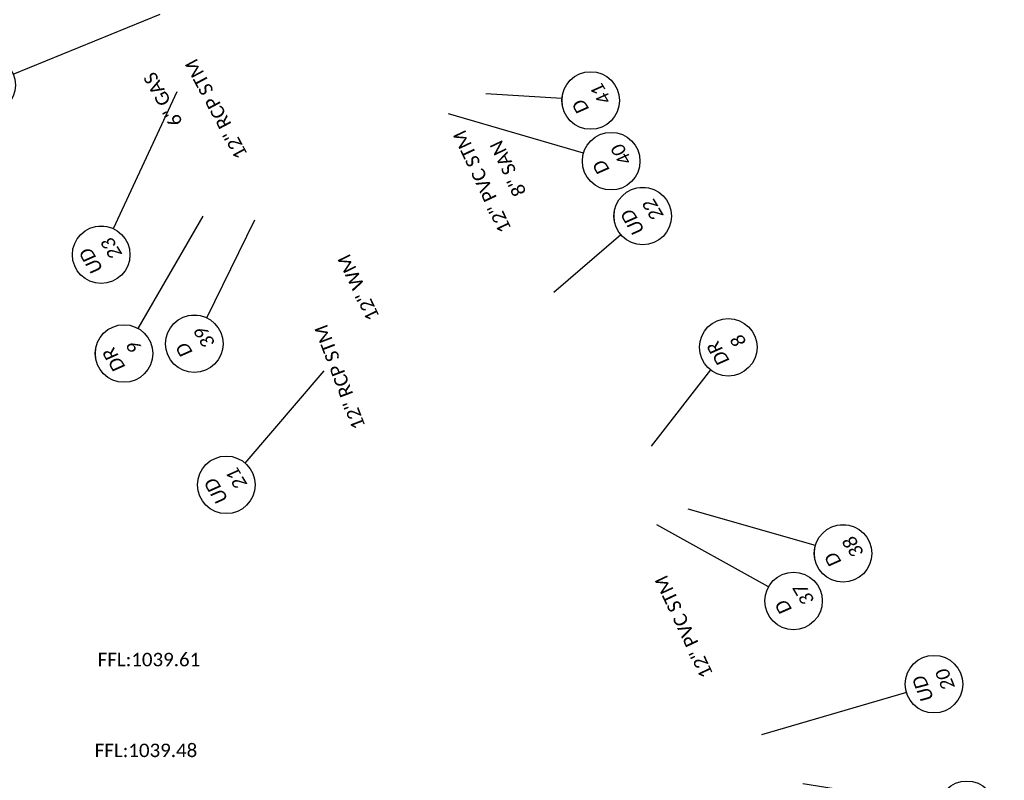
# Model space of a CAD drawing. Header units: feet. Extents: x -5 to 2247819, y -3 to 598692.
# Tile 67 of 84: x 2245552 to 2245757, y 596409 to 596567. Entities that reach past the tile are written whole.
import ezdxf
from ezdxf.enums import TextEntityAlignment as Align

# ---------------------------------------------------------------- set-up
doc = ezdxf.new("R2010")
doc.units = ezdxf.units.FT
doc.header["$MEASUREMENT"] = 0
for name, color, linetype in [('BD_X_Text', 7, 'Continuous'), ('DR_X_Text', 7, 'Continuous'), ('TX_P_20', 7, 'Continuous'), ('UT_X_Gas_Text', 7, 'Continuous'), ('UT_X_Sanitary_Text', 7, 'Continuous'), ('UT_X_Water_Text', 7, 'Continuous')]:
    doc.layers.add(name, color=color, linetype=linetype)
doc.styles.add('P_Slanted_Normal', font='calibrii.ttf', dxfattribs={"height": 0.14})
doc.styles.add('Slanted-Normal', font='font31.shx', dxfattribs={"height": 0.14})
doc.styles.add('X_Straight_Normal', font='calibril.ttf', dxfattribs={"height": 0.14})

# ---------------------------------------------------------------- blocks, each defined once
blk = doc.blocks.new('*U1076')
blk.add_wipeout([(-0.298, 0.023), (-0.295, 0.045), (-0.291, 0.07), (-0.285, 0.091), (-0.277, 0.112), (-0.268, 0.133), (-0.257, 0.153), (-0.245, 0.172), (-0.234, 0.186), (-0.221, 0.202), (-0.206, 0.217), (-0.188, 0.233), (-0.172, 0.245), (-0.158, 0.254), (-0.142, 0.263), (-0.124, 0.272), (-0.105, 0.28), (-0.084, 0.287), (-0.058, 0.293), (-0.036, 0.297), (-0.012, 0.299), (0, 0.299), (0.022, 0.298), (0.043, 0.296), (0.069, 0.291), (0.09, 0.285), (0.111, 0.278), (0.135, 0.266), (0.153, 0.256), (0.17, 0.246), (0.187, 0.233), (0.203, 0.219), (0.217, 0.205), (0.23, 0.191), (0.24, 0.178), (0.253, 0.159), (0.264, 0.141), (0.273, 0.122), (0.281, 0.103), (0.286, 0.086), (0.291, 0.068), (0.294, 0.053), (0.297, 0.037), (0.298, 0.018), (0.299, 0), (0.298, -0.02), (0.296, -0.04), (0.293, -0.059), (0.289, -0.076), (0.284, -0.093), (0.278, -0.109), (0.272, -0.123), (0.263, -0.141), (0.254, -0.157), (0.245, -0.171), (0.232, -0.188), (0.22, -0.202), (0.211, -0.211), (0.198, -0.224), (0.188, -0.232), (0.172, -0.244), (0.151, -0.258), (0.129, -0.27), (0.112, -0.277), (0.094, -0.284), (0.07, -0.291), (0.057, -0.293), (0.038, -0.296), (0.025, -0.298), (0.011, -0.299), (0, -0.299), (-0.006, -0.299), (-0.018, -0.298), (-0.028, -0.298), (-0.04, -0.296), (-0.052, -0.294), (-0.064, -0.292), (-0.077, -0.289), (-0.092, -0.284), (-0.115, -0.276), (-0.135, -0.267), (-0.15, -0.258), (-0.168, -0.247), (-0.182, -0.237), (-0.199, -0.223), (-0.218, -0.204), (-0.232, -0.189), (-0.246, -0.17), (-0.255, -0.155), (-0.266, -0.137), (-0.275, -0.118), (-0.283, -0.097), (-0.29, -0.074), (-0.294, -0.054), (-0.297, -0.033), (-0.299, -0.015), (-0.299, 0)])
at = {"flags": 128}
blk.add_lwpolyline([(0.154, 0.257), (0.89, 1.484)], dxfattribs=at)
blk.add_circle((0, 0), 0.3)
at = {"style": 'Slanted-Normal', "flags": 8}
for tag, p in [('ITEMTYPE', (0, 0.125)), ('ITEMNUMBER', (0, -0.125))]:
    blk.add_attdef(tag, text='', height=0.14, dxfattribs=at).set_placement(p, align=Align.MIDDLE_CENTER)
blk = doc.blocks.new('*U1077')
blk.add_wipeout([(-0.298, 0.023), (-0.295, 0.045), (-0.291, 0.07), (-0.285, 0.091), (-0.277, 0.112), (-0.268, 0.133), (-0.257, 0.153), (-0.245, 0.172), (-0.234, 0.186), (-0.221, 0.202), (-0.206, 0.217), (-0.188, 0.233), (-0.172, 0.245), (-0.158, 0.254), (-0.142, 0.263), (-0.124, 0.272), (-0.105, 0.28), (-0.084, 0.287), (-0.058, 0.293), (-0.036, 0.297), (-0.012, 0.299), (0, 0.299), (0.022, 0.298), (0.043, 0.296), (0.069, 0.291), (0.09, 0.285), (0.111, 0.278), (0.135, 0.266), (0.153, 0.256), (0.17, 0.246), (0.187, 0.233), (0.203, 0.219), (0.217, 0.205), (0.23, 0.191), (0.24, 0.178), (0.253, 0.159), (0.264, 0.141), (0.273, 0.122), (0.281, 0.103), (0.286, 0.086), (0.291, 0.068), (0.294, 0.053), (0.297, 0.037), (0.298, 0.018), (0.299, 0), (0.298, -0.02), (0.296, -0.04), (0.293, -0.059), (0.289, -0.076), (0.284, -0.093), (0.278, -0.109), (0.272, -0.123), (0.263, -0.141), (0.254, -0.157), (0.245, -0.171), (0.232, -0.188), (0.22, -0.202), (0.211, -0.211), (0.198, -0.224), (0.188, -0.232), (0.172, -0.244), (0.151, -0.258), (0.129, -0.27), (0.112, -0.277), (0.094, -0.284), (0.07, -0.291), (0.057, -0.293), (0.038, -0.296), (0.025, -0.298), (0.011, -0.299), (0, -0.299), (-0.006, -0.299), (-0.018, -0.298), (-0.028, -0.298), (-0.04, -0.296), (-0.052, -0.294), (-0.064, -0.292), (-0.077, -0.289), (-0.092, -0.284), (-0.115, -0.276), (-0.135, -0.267), (-0.15, -0.258), (-0.168, -0.247), (-0.182, -0.237), (-0.199, -0.223), (-0.218, -0.204), (-0.232, -0.189), (-0.246, -0.17), (-0.255, -0.155), (-0.266, -0.137), (-0.275, -0.118), (-0.283, -0.097), (-0.29, -0.074), (-0.294, -0.054), (-0.297, -0.033), (-0.299, -0.015), (-0.299, 0)])
at = {"flags": 128}
blk.add_lwpolyline([(-0.108, 0.28), (-0.47, 1.221)], dxfattribs=at)
blk.add_circle((0, 0), 0.3)
at = {"style": 'Slanted-Normal', "flags": 8}
for tag, p in [('ITEMTYPE', (0, 0.125)), ('ITEMNUMBER', (0, -0.125))]:
    blk.add_attdef(tag, text='', height=0.14, dxfattribs=at).set_placement(p, align=Align.MIDDLE_CENTER)
blk = doc.blocks.new('*U1082')
blk.add_wipeout([(-0.298, 0.023), (-0.295, 0.045), (-0.291, 0.07), (-0.285, 0.091), (-0.277, 0.112), (-0.268, 0.133), (-0.257, 0.153), (-0.245, 0.172), (-0.234, 0.186), (-0.221, 0.202), (-0.206, 0.217), (-0.188, 0.233), (-0.172, 0.245), (-0.158, 0.254), (-0.142, 0.263), (-0.124, 0.272), (-0.105, 0.28), (-0.084, 0.287), (-0.058, 0.293), (-0.036, 0.297), (-0.012, 0.299), (0, 0.299), (0.022, 0.298), (0.043, 0.296), (0.069, 0.291), (0.09, 0.285), (0.111, 0.278), (0.135, 0.266), (0.153, 0.256), (0.17, 0.246), (0.187, 0.233), (0.203, 0.219), (0.217, 0.205), (0.23, 0.191), (0.24, 0.178), (0.253, 0.159), (0.264, 0.141), (0.273, 0.122), (0.281, 0.103), (0.286, 0.086), (0.291, 0.068), (0.294, 0.053), (0.297, 0.037), (0.298, 0.018), (0.299, 0), (0.298, -0.02), (0.296, -0.04), (0.293, -0.059), (0.289, -0.076), (0.284, -0.093), (0.278, -0.109), (0.272, -0.123), (0.263, -0.141), (0.254, -0.157), (0.245, -0.171), (0.232, -0.188), (0.22, -0.202), (0.211, -0.211), (0.198, -0.224), (0.188, -0.232), (0.172, -0.244), (0.151, -0.258), (0.129, -0.27), (0.112, -0.277), (0.094, -0.284), (0.07, -0.291), (0.057, -0.293), (0.038, -0.296), (0.025, -0.298), (0.011, -0.299), (0, -0.299), (-0.006, -0.299), (-0.018, -0.298), (-0.028, -0.298), (-0.04, -0.296), (-0.052, -0.294), (-0.064, -0.292), (-0.077, -0.289), (-0.092, -0.284), (-0.115, -0.276), (-0.135, -0.267), (-0.15, -0.258), (-0.168, -0.247), (-0.182, -0.237), (-0.199, -0.223), (-0.218, -0.204), (-0.232, -0.189), (-0.246, -0.17), (-0.255, -0.155), (-0.266, -0.137), (-0.275, -0.118), (-0.283, -0.097), (-0.29, -0.074), (-0.294, -0.054), (-0.297, -0.033), (-0.299, -0.015), (-0.299, 0)])
at = {"flags": 128}
blk.add_lwpolyline([(0.146, -0.262), (0.801, -1.445)], dxfattribs=at)
blk.add_circle((0, 0), 0.3)
at = {"style": 'Slanted-Normal', "flags": 8}
for tag, p in [('ITEMTYPE', (0, 0.125)), ('ITEMNUMBER', (0, -0.125))]:
    blk.add_attdef(tag, text='', height=0.14, dxfattribs=at).set_placement(p, align=Align.MIDDLE_CENTER)
blk = doc.blocks.new('*U1089')
blk.add_wipeout([(-0.298, 0.023), (-0.295, 0.045), (-0.291, 0.07), (-0.285, 0.091), (-0.277, 0.112), (-0.268, 0.133), (-0.257, 0.153), (-0.245, 0.172), (-0.234, 0.186), (-0.221, 0.202), (-0.206, 0.217), (-0.188, 0.233), (-0.172, 0.245), (-0.158, 0.254), (-0.142, 0.263), (-0.124, 0.272), (-0.105, 0.28), (-0.084, 0.287), (-0.058, 0.293), (-0.036, 0.297), (-0.012, 0.299), (0, 0.299), (0.022, 0.298), (0.043, 0.296), (0.069, 0.291), (0.09, 0.285), (0.111, 0.278), (0.135, 0.266), (0.153, 0.256), (0.17, 0.246), (0.187, 0.233), (0.203, 0.219), (0.217, 0.205), (0.23, 0.191), (0.24, 0.178), (0.253, 0.159), (0.264, 0.141), (0.273, 0.122), (0.281, 0.103), (0.286, 0.086), (0.291, 0.068), (0.294, 0.053), (0.297, 0.037), (0.298, 0.018), (0.299, 0), (0.298, -0.02), (0.296, -0.04), (0.293, -0.059), (0.289, -0.076), (0.284, -0.093), (0.278, -0.109), (0.272, -0.123), (0.263, -0.141), (0.254, -0.157), (0.245, -0.171), (0.232, -0.188), (0.22, -0.202), (0.211, -0.211), (0.198, -0.224), (0.188, -0.232), (0.172, -0.244), (0.151, -0.258), (0.129, -0.27), (0.112, -0.277), (0.094, -0.284), (0.07, -0.291), (0.057, -0.293), (0.038, -0.296), (0.025, -0.298), (0.011, -0.299), (0, -0.299), (-0.006, -0.299), (-0.018, -0.298), (-0.028, -0.298), (-0.04, -0.296), (-0.052, -0.294), (-0.064, -0.292), (-0.077, -0.289), (-0.092, -0.284), (-0.115, -0.276), (-0.135, -0.267), (-0.15, -0.258), (-0.168, -0.247), (-0.182, -0.237), (-0.199, -0.223), (-0.218, -0.204), (-0.232, -0.189), (-0.246, -0.17), (-0.255, -0.155), (-0.266, -0.137), (-0.275, -0.118), (-0.283, -0.097), (-0.29, -0.074), (-0.294, -0.054), (-0.297, -0.033), (-0.299, -0.015), (-0.299, 0)])
at = {"flags": 128}
blk.add_lwpolyline([(0.17, 0.247), (0.756, 1.097)], dxfattribs=at)
blk.add_circle((0, 0), 0.3)
at = {"style": 'Slanted-Normal', "flags": 8}
for tag, p in [('ITEMTYPE', (0, 0.125)), ('ITEMNUMBER', (0, -0.125))]:
    blk.add_attdef(tag, text='', height=0.14, dxfattribs=at).set_placement(p, align=Align.MIDDLE_CENTER)
blk = doc.blocks.new('*U1155')
blk.add_wipeout([(-0.298, 0.023), (-0.295, 0.045), (-0.291, 0.07), (-0.285, 0.091), (-0.277, 0.112), (-0.268, 0.133), (-0.257, 0.153), (-0.245, 0.172), (-0.234, 0.186), (-0.221, 0.202), (-0.206, 0.217), (-0.188, 0.233), (-0.172, 0.245), (-0.158, 0.254), (-0.142, 0.263), (-0.124, 0.272), (-0.105, 0.28), (-0.084, 0.287), (-0.058, 0.293), (-0.036, 0.297), (-0.012, 0.299), (0, 0.299), (0.022, 0.298), (0.043, 0.296), (0.069, 0.291), (0.09, 0.285), (0.111, 0.278), (0.135, 0.266), (0.153, 0.256), (0.17, 0.246), (0.187, 0.233), (0.203, 0.219), (0.217, 0.205), (0.23, 0.191), (0.24, 0.178), (0.253, 0.159), (0.264, 0.141), (0.273, 0.122), (0.281, 0.103), (0.286, 0.086), (0.291, 0.068), (0.294, 0.053), (0.297, 0.037), (0.298, 0.018), (0.299, 0), (0.298, -0.02), (0.296, -0.04), (0.293, -0.059), (0.289, -0.076), (0.284, -0.093), (0.278, -0.109), (0.272, -0.123), (0.263, -0.141), (0.254, -0.157), (0.245, -0.171), (0.232, -0.188), (0.22, -0.202), (0.211, -0.211), (0.198, -0.224), (0.188, -0.232), (0.172, -0.244), (0.151, -0.258), (0.129, -0.27), (0.112, -0.277), (0.094, -0.284), (0.07, -0.291), (0.057, -0.293), (0.038, -0.296), (0.025, -0.298), (0.011, -0.299), (0, -0.299), (-0.006, -0.299), (-0.018, -0.298), (-0.028, -0.298), (-0.04, -0.296), (-0.052, -0.294), (-0.064, -0.292), (-0.077, -0.289), (-0.092, -0.284), (-0.115, -0.276), (-0.135, -0.267), (-0.15, -0.258), (-0.168, -0.247), (-0.182, -0.237), (-0.199, -0.223), (-0.218, -0.204), (-0.232, -0.189), (-0.246, -0.17), (-0.255, -0.155), (-0.266, -0.137), (-0.275, -0.118), (-0.283, -0.097), (-0.29, -0.074), (-0.294, -0.054), (-0.297, -0.033), (-0.299, -0.015), (-0.299, 0)])
at = {"flags": 128}
blk.add_lwpolyline([(0.219, 0.205), (1.226, 1.147)], dxfattribs=at)
blk.add_circle((0, 0), 0.3)
at = {"style": 'Slanted-Normal', "flags": 8}
for tag, p in [('ITEMTYPE', (0, 0.125)), ('ITEMNUMBER', (0, -0.125))]:
    blk.add_attdef(tag, text='', height=0.14, dxfattribs=at).set_placement(p, align=Align.MIDDLE_CENTER)
blk = doc.blocks.new('*U1156')
blk.add_wipeout([(-0.298, 0.023), (-0.295, 0.045), (-0.291, 0.07), (-0.285, 0.091), (-0.277, 0.112), (-0.268, 0.133), (-0.257, 0.153), (-0.245, 0.172), (-0.234, 0.186), (-0.221, 0.202), (-0.206, 0.217), (-0.188, 0.233), (-0.172, 0.245), (-0.158, 0.254), (-0.142, 0.263), (-0.124, 0.272), (-0.105, 0.28), (-0.084, 0.287), (-0.058, 0.293), (-0.036, 0.297), (-0.012, 0.299), (0, 0.299), (0.022, 0.298), (0.043, 0.296), (0.069, 0.291), (0.09, 0.285), (0.111, 0.278), (0.135, 0.266), (0.153, 0.256), (0.17, 0.246), (0.187, 0.233), (0.203, 0.219), (0.217, 0.205), (0.23, 0.191), (0.24, 0.178), (0.253, 0.159), (0.264, 0.141), (0.273, 0.122), (0.281, 0.103), (0.286, 0.086), (0.291, 0.068), (0.294, 0.053), (0.297, 0.037), (0.298, 0.018), (0.299, 0), (0.298, -0.02), (0.296, -0.04), (0.293, -0.059), (0.289, -0.076), (0.284, -0.093), (0.278, -0.109), (0.272, -0.123), (0.263, -0.141), (0.254, -0.157), (0.245, -0.171), (0.232, -0.188), (0.22, -0.202), (0.211, -0.211), (0.198, -0.224), (0.188, -0.232), (0.172, -0.244), (0.151, -0.258), (0.129, -0.27), (0.112, -0.277), (0.094, -0.284), (0.07, -0.291), (0.057, -0.293), (0.038, -0.296), (0.025, -0.298), (0.011, -0.299), (0, -0.299), (-0.006, -0.299), (-0.018, -0.298), (-0.028, -0.298), (-0.04, -0.296), (-0.052, -0.294), (-0.064, -0.292), (-0.077, -0.289), (-0.092, -0.284), (-0.115, -0.276), (-0.135, -0.267), (-0.15, -0.258), (-0.168, -0.247), (-0.182, -0.237), (-0.199, -0.223), (-0.218, -0.204), (-0.232, -0.189), (-0.246, -0.17), (-0.255, -0.155), (-0.266, -0.137), (-0.275, -0.118), (-0.283, -0.097), (-0.29, -0.074), (-0.294, -0.054), (-0.297, -0.033), (-0.299, -0.015), (-0.299, 0)])
at = {"flags": 128}
blk.add_lwpolyline([(0.26, 0.15), (1.414, 0.813)], dxfattribs=at)
blk.add_circle((0, 0), 0.3)
at = {"style": 'Slanted-Normal', "flags": 8}
for tag, p in [('ITEMTYPE', (0, 0.125)), ('ITEMNUMBER', (0, -0.125))]:
    blk.add_attdef(tag, text='', height=0.14, dxfattribs=at).set_placement(p, align=Align.MIDDLE_CENTER)
blk = doc.blocks.new('*U1157')
blk.add_wipeout([(-0.298, 0.023), (-0.295, 0.045), (-0.291, 0.07), (-0.285, 0.091), (-0.277, 0.112), (-0.268, 0.133), (-0.257, 0.153), (-0.245, 0.172), (-0.234, 0.186), (-0.221, 0.202), (-0.206, 0.217), (-0.188, 0.233), (-0.172, 0.245), (-0.158, 0.254), (-0.142, 0.263), (-0.124, 0.272), (-0.105, 0.28), (-0.084, 0.287), (-0.058, 0.293), (-0.036, 0.297), (-0.012, 0.299), (0, 0.299), (0.022, 0.298), (0.043, 0.296), (0.069, 0.291), (0.09, 0.285), (0.111, 0.278), (0.135, 0.266), (0.153, 0.256), (0.17, 0.246), (0.187, 0.233), (0.203, 0.219), (0.217, 0.205), (0.23, 0.191), (0.24, 0.178), (0.253, 0.159), (0.264, 0.141), (0.273, 0.122), (0.281, 0.103), (0.286, 0.086), (0.291, 0.068), (0.294, 0.053), (0.297, 0.037), (0.298, 0.018), (0.299, 0), (0.298, -0.02), (0.296, -0.04), (0.293, -0.059), (0.289, -0.076), (0.284, -0.093), (0.278, -0.109), (0.272, -0.123), (0.263, -0.141), (0.254, -0.157), (0.245, -0.171), (0.232, -0.188), (0.22, -0.202), (0.211, -0.211), (0.198, -0.224), (0.188, -0.232), (0.172, -0.244), (0.151, -0.258), (0.129, -0.27), (0.112, -0.277), (0.094, -0.284), (0.07, -0.291), (0.057, -0.293), (0.038, -0.296), (0.025, -0.298), (0.011, -0.299), (0, -0.299), (-0.006, -0.299), (-0.018, -0.298), (-0.028, -0.298), (-0.04, -0.296), (-0.052, -0.294), (-0.064, -0.292), (-0.077, -0.289), (-0.092, -0.284), (-0.115, -0.276), (-0.135, -0.267), (-0.15, -0.258), (-0.168, -0.247), (-0.182, -0.237), (-0.199, -0.223), (-0.218, -0.204), (-0.232, -0.189), (-0.246, -0.17), (-0.255, -0.155), (-0.266, -0.137), (-0.275, -0.118), (-0.283, -0.097), (-0.29, -0.074), (-0.294, -0.054), (-0.297, -0.033), (-0.299, -0.015), (-0.299, 0)])
at = {"flags": 128}
blk.add_lwpolyline([(0.163, -0.252), (0.782, -1.208)], dxfattribs=at)
blk.add_circle((0, 0), 0.3)
at = {"style": 'Slanted-Normal', "flags": 8}
for tag, p in [('ITEMTYPE', (0, 0.125)), ('ITEMNUMBER', (0, -0.125))]:
    blk.add_attdef(tag, text='', height=0.14, dxfattribs=at).set_placement(p, align=Align.MIDDLE_CENTER)
blk = doc.blocks.new('*U1159')
blk.add_wipeout([(-0.298, 0.023), (-0.295, 0.045), (-0.291, 0.07), (-0.285, 0.091), (-0.277, 0.112), (-0.268, 0.133), (-0.257, 0.153), (-0.245, 0.172), (-0.234, 0.186), (-0.221, 0.202), (-0.206, 0.217), (-0.188, 0.233), (-0.172, 0.245), (-0.158, 0.254), (-0.142, 0.263), (-0.124, 0.272), (-0.105, 0.28), (-0.084, 0.287), (-0.058, 0.293), (-0.036, 0.297), (-0.012, 0.299), (0, 0.299), (0.022, 0.298), (0.043, 0.296), (0.069, 0.291), (0.09, 0.285), (0.111, 0.278), (0.135, 0.266), (0.153, 0.256), (0.17, 0.246), (0.187, 0.233), (0.203, 0.219), (0.217, 0.205), (0.23, 0.191), (0.24, 0.178), (0.253, 0.159), (0.264, 0.141), (0.273, 0.122), (0.281, 0.103), (0.286, 0.086), (0.291, 0.068), (0.294, 0.053), (0.297, 0.037), (0.298, 0.018), (0.299, 0), (0.298, -0.02), (0.296, -0.04), (0.293, -0.059), (0.289, -0.076), (0.284, -0.093), (0.278, -0.109), (0.272, -0.123), (0.263, -0.141), (0.254, -0.157), (0.245, -0.171), (0.232, -0.188), (0.22, -0.202), (0.211, -0.211), (0.198, -0.224), (0.188, -0.232), (0.172, -0.244), (0.151, -0.258), (0.129, -0.27), (0.112, -0.277), (0.094, -0.284), (0.07, -0.291), (0.057, -0.293), (0.038, -0.296), (0.025, -0.298), (0.011, -0.299), (0, -0.299), (-0.006, -0.299), (-0.018, -0.298), (-0.028, -0.298), (-0.04, -0.296), (-0.052, -0.294), (-0.064, -0.292), (-0.077, -0.289), (-0.092, -0.284), (-0.115, -0.276), (-0.135, -0.267), (-0.15, -0.258), (-0.168, -0.247), (-0.182, -0.237), (-0.199, -0.223), (-0.218, -0.204), (-0.232, -0.189), (-0.246, -0.17), (-0.255, -0.155), (-0.266, -0.137), (-0.275, -0.118), (-0.283, -0.097), (-0.29, -0.074), (-0.294, -0.054), (-0.297, -0.033), (-0.299, -0.015), (-0.299, 0)])
at = {"flags": 128}
blk.add_lwpolyline([(0.22, 0.204), (1.296, 1.2)], dxfattribs=at)
blk.add_circle((0, 0), 0.3)
at = {"style": 'Slanted-Normal', "flags": 8}
for tag, p in [('ITEMTYPE', (0, 0.125)), ('ITEMNUMBER', (0, -0.125))]:
    blk.add_attdef(tag, text='', height=0.14, dxfattribs=at).set_placement(p, align=Align.MIDDLE_CENTER)
blk = doc.blocks.new('*U1158')
blk.add_wipeout([(-0.298, 0.023), (-0.295, 0.045), (-0.291, 0.07), (-0.285, 0.091), (-0.277, 0.112), (-0.268, 0.133), (-0.257, 0.153), (-0.245, 0.172), (-0.234, 0.186), (-0.221, 0.202), (-0.206, 0.217), (-0.188, 0.233), (-0.172, 0.245), (-0.158, 0.254), (-0.142, 0.263), (-0.124, 0.272), (-0.105, 0.28), (-0.084, 0.287), (-0.058, 0.293), (-0.036, 0.297), (-0.012, 0.299), (0, 0.299), (0.022, 0.298), (0.043, 0.296), (0.069, 0.291), (0.09, 0.285), (0.111, 0.278), (0.135, 0.266), (0.153, 0.256), (0.17, 0.246), (0.187, 0.233), (0.203, 0.219), (0.217, 0.205), (0.23, 0.191), (0.24, 0.178), (0.253, 0.159), (0.264, 0.141), (0.273, 0.122), (0.281, 0.103), (0.286, 0.086), (0.291, 0.068), (0.294, 0.053), (0.297, 0.037), (0.298, 0.018), (0.299, 0), (0.298, -0.02), (0.296, -0.04), (0.293, -0.059), (0.289, -0.076), (0.284, -0.093), (0.278, -0.109), (0.272, -0.123), (0.263, -0.141), (0.254, -0.157), (0.245, -0.171), (0.232, -0.188), (0.22, -0.202), (0.211, -0.211), (0.198, -0.224), (0.188, -0.232), (0.172, -0.244), (0.151, -0.258), (0.129, -0.27), (0.112, -0.277), (0.094, -0.284), (0.07, -0.291), (0.057, -0.293), (0.038, -0.296), (0.025, -0.298), (0.011, -0.299), (0, -0.299), (-0.006, -0.299), (-0.018, -0.298), (-0.028, -0.298), (-0.04, -0.296), (-0.052, -0.294), (-0.064, -0.292), (-0.077, -0.289), (-0.092, -0.284), (-0.115, -0.276), (-0.135, -0.267), (-0.15, -0.258), (-0.168, -0.247), (-0.182, -0.237), (-0.199, -0.223), (-0.218, -0.204), (-0.232, -0.189), (-0.246, -0.17), (-0.255, -0.155), (-0.266, -0.137), (-0.275, -0.118), (-0.283, -0.097), (-0.29, -0.074), (-0.294, -0.054), (-0.297, -0.033), (-0.299, -0.015), (-0.299, 0)])
at = {"flags": 128}
blk.add_lwpolyline([(0.171, 0.247), (0.624, 0.902)], dxfattribs=at)
blk.add_circle((0, 0), 0.3)
at = {"style": 'Slanted-Normal', "flags": 8}
for tag, p in [('ITEMTYPE', (0, 0.125)), ('ITEMNUMBER', (0, -0.125))]:
    blk.add_attdef(tag, text='', height=0.14, dxfattribs=at).set_placement(p, align=Align.MIDDLE_CENTER)
blk = doc.blocks.new('*U1205')
blk.add_wipeout([(-0.298, 0.023), (-0.295, 0.045), (-0.291, 0.07), (-0.285, 0.091), (-0.277, 0.112), (-0.268, 0.133), (-0.257, 0.153), (-0.245, 0.172), (-0.234, 0.186), (-0.221, 0.202), (-0.206, 0.217), (-0.188, 0.233), (-0.172, 0.245), (-0.158, 0.254), (-0.142, 0.263), (-0.124, 0.272), (-0.105, 0.28), (-0.084, 0.287), (-0.058, 0.293), (-0.036, 0.297), (-0.012, 0.299), (0, 0.299), (0.022, 0.298), (0.043, 0.296), (0.069, 0.291), (0.09, 0.285), (0.111, 0.278), (0.135, 0.266), (0.153, 0.256), (0.17, 0.246), (0.187, 0.233), (0.203, 0.219), (0.217, 0.205), (0.23, 0.191), (0.24, 0.178), (0.253, 0.159), (0.264, 0.141), (0.273, 0.122), (0.281, 0.103), (0.286, 0.086), (0.291, 0.068), (0.294, 0.053), (0.297, 0.037), (0.298, 0.018), (0.299, 0), (0.298, -0.02), (0.296, -0.04), (0.293, -0.059), (0.289, -0.076), (0.284, -0.093), (0.278, -0.109), (0.272, -0.123), (0.263, -0.141), (0.254, -0.157), (0.245, -0.171), (0.232, -0.188), (0.22, -0.202), (0.211, -0.211), (0.198, -0.224), (0.188, -0.232), (0.172, -0.244), (0.151, -0.258), (0.129, -0.27), (0.112, -0.277), (0.094, -0.284), (0.07, -0.291), (0.057, -0.293), (0.038, -0.296), (0.025, -0.298), (0.011, -0.299), (0, -0.299), (-0.006, -0.299), (-0.018, -0.298), (-0.028, -0.298), (-0.04, -0.296), (-0.052, -0.294), (-0.064, -0.292), (-0.077, -0.289), (-0.092, -0.284), (-0.115, -0.276), (-0.135, -0.267), (-0.15, -0.258), (-0.168, -0.247), (-0.182, -0.237), (-0.199, -0.223), (-0.218, -0.204), (-0.232, -0.189), (-0.246, -0.17), (-0.255, -0.155), (-0.266, -0.137), (-0.275, -0.118), (-0.283, -0.097), (-0.29, -0.074), (-0.294, -0.054), (-0.297, -0.033), (-0.299, -0.015), (-0.299, 0)])
at = {"flags": 128}
blk.add_lwpolyline([(0.029, 0.299), (0.184, 1.867)], dxfattribs=at)
blk.add_circle((0, 0), 0.3)
at = {"style": 'Slanted-Normal', "flags": 8}
for tag, p in [('ITEMTYPE', (0, 0.125)), ('ITEMNUMBER', (0, -0.125))]:
    blk.add_attdef(tag, text='', height=0.14, dxfattribs=at).set_placement(p, align=Align.MIDDLE_CENTER)
blk = doc.blocks.new('*U1207')
blk.add_wipeout([(-0.298, 0.023), (-0.295, 0.045), (-0.291, 0.07), (-0.285, 0.091), (-0.277, 0.112), (-0.268, 0.133), (-0.257, 0.153), (-0.245, 0.172), (-0.234, 0.186), (-0.221, 0.202), (-0.206, 0.217), (-0.188, 0.233), (-0.172, 0.245), (-0.158, 0.254), (-0.142, 0.263), (-0.124, 0.272), (-0.105, 0.28), (-0.084, 0.287), (-0.058, 0.293), (-0.036, 0.297), (-0.012, 0.299), (0, 0.299), (0.022, 0.298), (0.043, 0.296), (0.069, 0.291), (0.09, 0.285), (0.111, 0.278), (0.135, 0.266), (0.153, 0.256), (0.17, 0.246), (0.187, 0.233), (0.203, 0.219), (0.217, 0.205), (0.23, 0.191), (0.24, 0.178), (0.253, 0.159), (0.264, 0.141), (0.273, 0.122), (0.281, 0.103), (0.286, 0.086), (0.291, 0.068), (0.294, 0.053), (0.297, 0.037), (0.298, 0.018), (0.299, 0), (0.298, -0.02), (0.296, -0.04), (0.293, -0.059), (0.289, -0.076), (0.284, -0.093), (0.278, -0.109), (0.272, -0.123), (0.263, -0.141), (0.254, -0.157), (0.245, -0.171), (0.232, -0.188), (0.22, -0.202), (0.211, -0.211), (0.198, -0.224), (0.188, -0.232), (0.172, -0.244), (0.151, -0.258), (0.129, -0.27), (0.112, -0.277), (0.094, -0.284), (0.07, -0.291), (0.057, -0.293), (0.038, -0.296), (0.025, -0.298), (0.011, -0.299), (0, -0.299), (-0.006, -0.299), (-0.018, -0.298), (-0.028, -0.298), (-0.04, -0.296), (-0.052, -0.294), (-0.064, -0.292), (-0.077, -0.289), (-0.092, -0.284), (-0.115, -0.276), (-0.135, -0.267), (-0.15, -0.258), (-0.168, -0.247), (-0.182, -0.237), (-0.199, -0.223), (-0.218, -0.204), (-0.232, -0.189), (-0.246, -0.17), (-0.255, -0.155), (-0.266, -0.137), (-0.275, -0.118), (-0.283, -0.097), (-0.29, -0.074), (-0.294, -0.054), (-0.297, -0.033), (-0.299, -0.015), (-0.299, 0)])
at = {"flags": 128}
blk.add_lwpolyline([(0.094, -0.285), (0.493, -1.488)], dxfattribs=at)
blk.add_circle((0, 0), 0.3)
at = {"style": 'Slanted-Normal', "flags": 8}
for tag, p in [('ITEMTYPE', (0, 0.125)), ('ITEMNUMBER', (0, -0.125))]:
    blk.add_attdef(tag, text='', height=0.14, dxfattribs=at).set_placement(p, align=Align.MIDDLE_CENTER)
blk = doc.blocks.new('*U1206')
blk.add_wipeout([(-0.298, 0.023), (-0.295, 0.045), (-0.291, 0.07), (-0.285, 0.091), (-0.277, 0.112), (-0.268, 0.133), (-0.257, 0.153), (-0.245, 0.172), (-0.234, 0.186), (-0.221, 0.202), (-0.206, 0.217), (-0.188, 0.233), (-0.172, 0.245), (-0.158, 0.254), (-0.142, 0.263), (-0.124, 0.272), (-0.105, 0.28), (-0.084, 0.287), (-0.058, 0.293), (-0.036, 0.297), (-0.012, 0.299), (0, 0.299), (0.022, 0.298), (0.043, 0.296), (0.069, 0.291), (0.09, 0.285), (0.111, 0.278), (0.135, 0.266), (0.153, 0.256), (0.17, 0.246), (0.187, 0.233), (0.203, 0.219), (0.217, 0.205), (0.23, 0.191), (0.24, 0.178), (0.253, 0.159), (0.264, 0.141), (0.273, 0.122), (0.281, 0.103), (0.286, 0.086), (0.291, 0.068), (0.294, 0.053), (0.297, 0.037), (0.298, 0.018), (0.299, 0), (0.298, -0.02), (0.296, -0.04), (0.293, -0.059), (0.289, -0.076), (0.284, -0.093), (0.278, -0.109), (0.272, -0.123), (0.263, -0.141), (0.254, -0.157), (0.245, -0.171), (0.232, -0.188), (0.22, -0.202), (0.211, -0.211), (0.198, -0.224), (0.188, -0.232), (0.172, -0.244), (0.151, -0.258), (0.129, -0.27), (0.112, -0.277), (0.094, -0.284), (0.07, -0.291), (0.057, -0.293), (0.038, -0.296), (0.025, -0.298), (0.011, -0.299), (0, -0.299), (-0.006, -0.299), (-0.018, -0.298), (-0.028, -0.298), (-0.04, -0.296), (-0.052, -0.294), (-0.064, -0.292), (-0.077, -0.289), (-0.092, -0.284), (-0.115, -0.276), (-0.135, -0.267), (-0.15, -0.258), (-0.168, -0.247), (-0.182, -0.237), (-0.199, -0.223), (-0.218, -0.204), (-0.232, -0.189), (-0.246, -0.17), (-0.255, -0.155), (-0.266, -0.137), (-0.275, -0.118), (-0.283, -0.097), (-0.29, -0.074), (-0.294, -0.054), (-0.297, -0.033), (-0.299, -0.015), (-0.299, 0)])
at = {"flags": 128}
blk.add_lwpolyline([(-0.051, 0.296), (-0.206, 1.206)], dxfattribs=at)
blk.add_circle((0, 0), 0.3)
at = {"style": 'Slanted-Normal', "flags": 8}
for tag, p in [('ITEMTYPE', (0, 0.125)), ('ITEMNUMBER', (0, -0.125))]:
    blk.add_attdef(tag, text='', height=0.14, dxfattribs=at).set_placement(p, align=Align.MIDDLE_CENTER)
blk = doc.blocks.new('*U1204')
blk.add_wipeout([(-0.298, 0.023), (-0.295, 0.045), (-0.291, 0.07), (-0.285, 0.091), (-0.277, 0.112), (-0.268, 0.133), (-0.257, 0.153), (-0.245, 0.172), (-0.234, 0.186), (-0.221, 0.202), (-0.206, 0.217), (-0.188, 0.233), (-0.172, 0.245), (-0.158, 0.254), (-0.142, 0.263), (-0.124, 0.272), (-0.105, 0.28), (-0.084, 0.287), (-0.058, 0.293), (-0.036, 0.297), (-0.012, 0.299), (0, 0.299), (0.022, 0.298), (0.043, 0.296), (0.069, 0.291), (0.09, 0.285), (0.111, 0.278), (0.135, 0.266), (0.153, 0.256), (0.17, 0.246), (0.187, 0.233), (0.203, 0.219), (0.217, 0.205), (0.23, 0.191), (0.24, 0.178), (0.253, 0.159), (0.264, 0.141), (0.273, 0.122), (0.281, 0.103), (0.286, 0.086), (0.291, 0.068), (0.294, 0.053), (0.297, 0.037), (0.298, 0.018), (0.299, 0), (0.298, -0.02), (0.296, -0.04), (0.293, -0.059), (0.289, -0.076), (0.284, -0.093), (0.278, -0.109), (0.272, -0.123), (0.263, -0.141), (0.254, -0.157), (0.245, -0.171), (0.232, -0.188), (0.22, -0.202), (0.211, -0.211), (0.198, -0.224), (0.188, -0.232), (0.172, -0.244), (0.151, -0.258), (0.129, -0.27), (0.112, -0.277), (0.094, -0.284), (0.07, -0.291), (0.057, -0.293), (0.038, -0.296), (0.025, -0.298), (0.011, -0.299), (0, -0.299), (-0.006, -0.299), (-0.018, -0.298), (-0.028, -0.298), (-0.04, -0.296), (-0.052, -0.294), (-0.064, -0.292), (-0.077, -0.289), (-0.092, -0.284), (-0.115, -0.276), (-0.135, -0.267), (-0.15, -0.258), (-0.168, -0.247), (-0.182, -0.237), (-0.199, -0.223), (-0.218, -0.204), (-0.232, -0.189), (-0.246, -0.17), (-0.255, -0.155), (-0.266, -0.137), (-0.275, -0.118), (-0.283, -0.097), (-0.29, -0.074), (-0.294, -0.054), (-0.297, -0.033), (-0.299, -0.015), (-0.299, 0)])
at = {"flags": 128}
blk.add_lwpolyline([(0.168, -0.249), (1.051, -1.556)], dxfattribs=at)
blk.add_circle((0, 0), 0.3)
at = {"style": 'Slanted-Normal', "flags": 8}
for tag, p in [('ITEMTYPE', (0, 0.125)), ('ITEMNUMBER', (0, -0.125))]:
    blk.add_attdef(tag, text='', height=0.14, dxfattribs=at).set_placement(p, align=Align.MIDDLE_CENTER)
blk = doc.blocks.new('*U1216')
blk.add_wipeout([(-0.298, 0.023), (-0.295, 0.045), (-0.291, 0.07), (-0.285, 0.091), (-0.277, 0.112), (-0.268, 0.133), (-0.257, 0.153), (-0.245, 0.172), (-0.234, 0.186), (-0.221, 0.202), (-0.206, 0.217), (-0.188, 0.233), (-0.172, 0.245), (-0.158, 0.254), (-0.142, 0.263), (-0.124, 0.272), (-0.105, 0.28), (-0.084, 0.287), (-0.058, 0.293), (-0.036, 0.297), (-0.012, 0.299), (0, 0.299), (0.022, 0.298), (0.043, 0.296), (0.069, 0.291), (0.09, 0.285), (0.111, 0.278), (0.135, 0.266), (0.153, 0.256), (0.17, 0.246), (0.187, 0.233), (0.203, 0.219), (0.217, 0.205), (0.23, 0.191), (0.24, 0.178), (0.253, 0.159), (0.264, 0.141), (0.273, 0.122), (0.281, 0.103), (0.286, 0.086), (0.291, 0.068), (0.294, 0.053), (0.297, 0.037), (0.298, 0.018), (0.299, 0), (0.298, -0.02), (0.296, -0.04), (0.293, -0.059), (0.289, -0.076), (0.284, -0.093), (0.278, -0.109), (0.272, -0.123), (0.263, -0.141), (0.254, -0.157), (0.245, -0.171), (0.232, -0.188), (0.22, -0.202), (0.211, -0.211), (0.198, -0.224), (0.188, -0.232), (0.172, -0.244), (0.151, -0.258), (0.129, -0.27), (0.112, -0.277), (0.094, -0.284), (0.07, -0.291), (0.057, -0.293), (0.038, -0.296), (0.025, -0.298), (0.011, -0.299), (0, -0.299), (-0.006, -0.299), (-0.018, -0.298), (-0.028, -0.298), (-0.04, -0.296), (-0.052, -0.294), (-0.064, -0.292), (-0.077, -0.289), (-0.092, -0.284), (-0.115, -0.276), (-0.135, -0.267), (-0.15, -0.258), (-0.168, -0.247), (-0.182, -0.237), (-0.199, -0.223), (-0.218, -0.204), (-0.232, -0.189), (-0.246, -0.17), (-0.255, -0.155), (-0.266, -0.137), (-0.275, -0.118), (-0.283, -0.097), (-0.29, -0.074), (-0.294, -0.054), (-0.297, -0.033), (-0.299, -0.015), (-0.299, 0)])
at = {"flags": 128}
blk.add_lwpolyline([(-0.046, -0.296), (-0.299, -1.933)], dxfattribs=at)
blk.add_circle((0, 0), 0.3)
at = {"style": 'Slanted-Normal', "flags": 8}
for tag, p in [('ITEMTYPE', (0, 0.125)), ('ITEMNUMBER', (0, -0.125))]:
    blk.add_attdef(tag, text='', height=0.14, dxfattribs=at).set_placement(p, align=Align.MIDDLE_CENTER)

msp = doc.modelspace()

# ---------------------------------------------------------------- block references
at = {"layer": 'TX_P_20'}
ref = msp.add_blockref('*U1089', (2245658.307, 596575.627), dxfattribs=dict(at, xscale=20.00000000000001, yscale=20.00000000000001, zscale=20.00000000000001, rotation=121))
ref.add_attrib('ITEMTYPE', 'S', dxfattribs={"layer": '0', "height": 2.8, "rotation": 121, "style": 'P_Slanted_Normal'}).set_placement((2245656.165, 596574.339), align=Align.MIDDLE_CENTER)
ref.add_attrib('ITEMNUMBER', '9', dxfattribs={"layer": '0', "height": 2.8, "rotation": 121, "style": 'P_Slanted_Normal'}).set_placement((2245660.45, 596576.914), align=Align.MIDDLE_CENTER)
ref = msp.add_blockref('*U1082', (2245573.845, 596497.554), dxfattribs=dict(at, xscale=20.00000000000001, yscale=20.00000000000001, zscale=20.00000000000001, rotation=121))
ref.add_attrib('ITEMTYPE', 'DR', dxfattribs={"layer": '0', "height": 2.8, "rotation": 121, "style": 'P_Slanted_Normal'}).set_placement((2245571.702, 596496.267), align=Align.MIDDLE_CENTER)
ref.add_attrib('ITEMNUMBER', '9', dxfattribs={"layer": '0', "height": 2.8, "rotation": 121, "style": 'P_Slanted_Normal'}).set_placement((2245575.988, 596498.842), align=Align.MIDDLE_CENTER)
ref = msp.add_blockref('*U1077', (2245699.841, 596498.863), dxfattribs=dict(at, xscale=20.00000000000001, yscale=20.00000000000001, zscale=20.00000000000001, rotation=121))
ref.add_attrib('ITEMTYPE', 'DR', dxfattribs={"layer": '0', "height": 2.8, "rotation": 121, "style": 'P_Slanted_Normal'}).set_placement((2245697.698, 596497.576), align=Align.MIDDLE_CENTER)
ref.add_attrib('ITEMNUMBER', '8', dxfattribs={"layer": '0', "height": 2.8, "rotation": 121, "style": 'P_Slanted_Normal'}).set_placement((2245701.984, 596500.151), align=Align.MIDDLE_CENTER)
ref = msp.add_blockref('*U1076', (2245749.598, 596402.453), dxfattribs=dict(at, xscale=20, yscale=20, zscale=20, rotation=112))
ref.add_attrib('ITEMTYPE', 'DR', dxfattribs={"layer": '0', "height": 2.8, "rotation": 112, "style": 'P_Slanted_Normal'}).set_placement((2245747.28, 596401.516), align=Align.MIDDLE_CENTER)
ref.add_attrib('ITEMNUMBER', '7', dxfattribs={"layer": '0', "height": 2.8, "rotation": 112, "style": 'P_Slanted_Normal'}).set_placement((2245751.916, 596403.389), align=Align.MIDDLE_CENTER)

# ---------------------------------------------------------------- texts
at = {"layer": 'BD_X_Text', "style": 'X_Straight_Normal'}
for s, p in [('FFL:1039.61', (2245568.355, 596432.375)), ('FFL:1039.48', (2245567.737, 596413.445))]:
    msp.add_text(s, height=2.8, dxfattribs=at).set_placement(p)
at = {"layer": 'DR_X_Text', "char_height": 2.8, "attachment_point": 3, "style": 'X_Straight_Normal'}
for s, insert, rotation in [('12" RCP STM', (2245586.423, 596557.969), 118.12125), ('12" PVC STM', (2245642.348, 596543.217), 115.19474), ('12" RCP STM', (2245613.48, 596502.883), 110.73698), ('12" PVC STM', (2245684.407, 596450.439), 115.19474)]:
    msp.add_mtext(s, dxfattribs=dict(at, insert=insert, rotation=rotation))
at = {"layer": 'UT_X_Gas_Text', "style": 'X_Straight_Normal'}
msp.add_text('6" GAS', height=2.8, rotation=119.19907, dxfattribs=at).set_placement((2245586.172, 596545.815))
at = {"layer": 'UT_X_Sanitary_Text', "style": 'X_Straight_Normal'}
msp.add_text('8" SAN', height=2.8, rotation=115.4114, dxfattribs=at).set_placement((2245657.817, 596531.168))
at = {"layer": 'UT_X_Water_Text', "style": 'X_Straight_Normal'}
msp.add_text('12" WM', height=2.8, rotation=115.78718, dxfattribs=at).set_placement((2245627.212, 596505.254))

# ---------------------------------------------------------------- next in the draw order: block references
at = {"layer": 'TX_P_20'}
ref = msp.add_blockref('*U1159', (2245675.429, 596537.647, 1043.397), dxfattribs=dict(at, xscale=20, yscale=20, zscale=20, rotation=121))
ref.add_attrib('ITEMTYPE', 'D', dxfattribs={"layer": '0', "height": 2.8, "rotation": 121, "style": 'P_Slanted_Normal'}).set_placement((2245673.286, 596536.36, 1043.397), align=Align.MIDDLE_CENTER)
ref.add_attrib('ITEMNUMBER', '40', dxfattribs={"layer": '0', "height": 2.8, "rotation": 121, "style": 'P_Slanted_Normal'}).set_placement((2245677.572, 596538.935, 1043.397), align=Align.MIDDLE_CENTER)
ref = msp.add_blockref('*U1157', (2245588.501, 596499.588, 1043.221), dxfattribs=dict(at, xscale=20, yscale=20, zscale=20, rotation=121))
ref.add_attrib('ITEMTYPE', 'D', dxfattribs={"layer": '0', "height": 2.8, "rotation": 121, "style": 'P_Slanted_Normal'}).set_placement((2245586.358, 596498.301, 1043.221), align=Align.MIDDLE_CENTER)
ref.add_attrib('ITEMNUMBER', '39', dxfattribs={"layer": '0', "height": 2.8, "rotation": 121, "style": 'P_Slanted_Normal'}).set_placement((2245590.644, 596500.876, 1043.221), align=Align.MIDDLE_CENTER)
ref = msp.add_blockref('*U1155', (2245723.778, 596455.902, 1042), dxfattribs=dict(at, xscale=20.00000000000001, yscale=20.00000000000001, zscale=20.00000000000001, rotation=121))
ref.add_attrib('ITEMTYPE', 'D', dxfattribs={"layer": '0', "height": 2.8, "rotation": 121, "style": 'P_Slanted_Normal'}).set_placement((2245721.635, 596454.614, 1042), align=Align.MIDDLE_CENTER)
ref.add_attrib('ITEMNUMBER', '38', dxfattribs={"layer": '0', "height": 2.8, "rotation": 121, "style": 'P_Slanted_Normal'}).set_placement((2245725.921, 596457.189, 1042), align=Align.MIDDLE_CENTER)

# ---------------------------------------------------------------- next in the draw order: block references
ref = msp.add_blockref('*U1158', (2245671.155, 596550.292, 1042), dxfattribs=dict(at, xscale=20, yscale=20, zscale=20, rotation=121))
ref.add_attrib('ITEMTYPE', 'D', dxfattribs={"layer": '0', "height": 2.8, "rotation": 121, "style": 'P_Slanted_Normal'}).set_placement((2245669.012, 596549.004, 1042), align=Align.MIDDLE_CENTER)
ref.add_attrib('ITEMNUMBER', '41', dxfattribs={"layer": '0', "height": 2.8, "rotation": 121, "style": 'P_Slanted_Normal'}).set_placement((2245673.297, 596551.579, 1042), align=Align.MIDDLE_CENTER)
ref = msp.add_blockref('*U1204', (2245569.09, 596518.138), dxfattribs=dict(at, xscale=20.00000000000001, yscale=20.00000000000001, zscale=20.00000000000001, rotation=121))
ref.add_attrib('ITEMTYPE', 'UD', dxfattribs={"layer": '0', "height": 2.8, "rotation": 121, "style": 'P_Slanted_Normal'}).set_placement((2245566.947, 596516.85), align=Align.MIDDLE_CENTER)
ref.add_attrib('ITEMNUMBER', '23', dxfattribs={"layer": '0', "height": 2.8, "rotation": 121, "style": 'P_Slanted_Normal'}).set_placement((2245571.233, 596519.426), align=Align.MIDDLE_CENTER)
ref = msp.add_blockref('*U1206', (2245682.009, 596526.2), dxfattribs=dict(at, xscale=20.00000000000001, yscale=20.00000000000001, zscale=20.00000000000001, rotation=121))
ref.add_attrib('ITEMTYPE', 'UD', dxfattribs={"layer": '0', "height": 2.8, "rotation": 121, "style": 'P_Slanted_Normal'}).set_placement((2245679.866, 596524.912), align=Align.MIDDLE_CENTER)
ref.add_attrib('ITEMNUMBER', '22', dxfattribs={"layer": '0', "height": 2.8, "rotation": 121, "style": 'P_Slanted_Normal'}).set_placement((2245684.151, 596527.488), align=Align.MIDDLE_CENTER)
ref = msp.add_blockref('*U1207', (2245595.171, 596470.181), dxfattribs=dict(at, xscale=20, yscale=20, zscale=20, rotation=121))
ref.add_attrib('ITEMTYPE', 'UD', dxfattribs={"layer": '0', "height": 2.8, "rotation": 121, "style": 'P_Slanted_Normal'}).set_placement((2245593.028, 596468.894), align=Align.MIDDLE_CENTER)
ref.add_attrib('ITEMNUMBER', '21', dxfattribs={"layer": '0', "height": 2.8, "rotation": 121, "style": 'P_Slanted_Normal'}).set_placement((2245597.314, 596471.469), align=Align.MIDDLE_CENTER)
ref = msp.add_blockref('*U1156', (2245713.458, 596445.994, 1044), dxfattribs=dict(at, xscale=20, yscale=20, zscale=20, rotation=121))
ref.add_attrib('ITEMTYPE', 'D', dxfattribs={"layer": '0', "height": 2.8, "rotation": 121, "style": 'P_Slanted_Normal'}).set_placement((2245711.315, 596444.706, 1044), align=Align.MIDDLE_CENTER)
ref.add_attrib('ITEMNUMBER', '37', dxfattribs={"layer": '0', "height": 2.8, "rotation": 121, "style": 'P_Slanted_Normal'}).set_placement((2245715.601, 596447.281, 1044), align=Align.MIDDLE_CENTER)

# ---------------------------------------------------------------- next in the draw order: block references
ref = msp.add_blockref('*U1216', (2245545.204, 596553.494), dxfattribs=dict(at, xscale=20.00000000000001, yscale=20.00000000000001, zscale=20.00000000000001, rotation=121))
ref.add_attrib('ITEMTYPE', 'D', dxfattribs={"layer": '0', "height": 2.8, "rotation": 121, "style": 'P_Slanted_Normal'}).set_placement((2245543.061, 596552.206), align=Align.MIDDLE_CENTER)
ref.add_attrib('ITEMNUMBER', '42', dxfattribs={"layer": '0', "height": 2.8, "rotation": 121, "style": 'P_Slanted_Normal'}).set_placement((2245547.347, 596554.781), align=Align.MIDDLE_CENTER)
ref = msp.add_blockref('*U1205', (2245742.744, 596428.642), dxfattribs=dict(at, xscale=20, yscale=20, zscale=20, rotation=112))
ref.add_attrib('ITEMTYPE', 'UD', dxfattribs={"layer": '0', "height": 2.8, "rotation": 112, "style": 'P_Slanted_Normal'}).set_placement((2245740.427, 596427.706), align=Align.MIDDLE_CENTER)
ref.add_attrib('ITEMNUMBER', '20', dxfattribs={"layer": '0', "height": 2.8, "rotation": 112, "style": 'P_Slanted_Normal'}).set_placement((2245745.062, 596429.579), align=Align.MIDDLE_CENTER)

doc.saveas('drawing.dxf')
